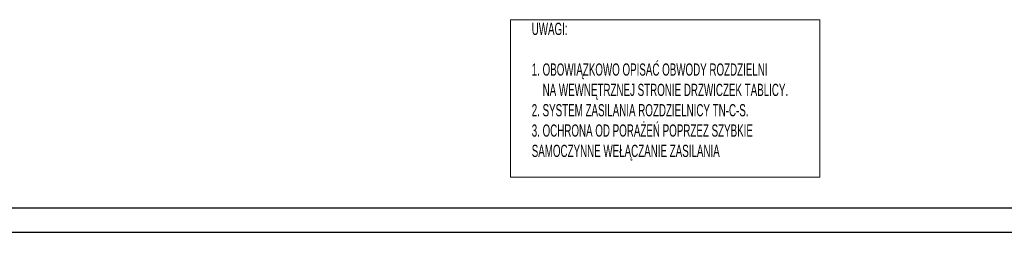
# Model space of a CAD drawing. Header units: millimetres. Extents: x 304 to 148940, y -18 to 215742.
# Tile 18 of 33: x 67540 to 87766, y 111282 to 115814. Entities that reach past the tile are written whole.
import ezdxf

# ---------------------------------------------------------------- set-up
doc = ezdxf.new("R2010")
doc.units = ezdxf.units.MM
doc.layers.add('CP_LINENORM', color=251, linetype='Continuous', lineweight=25)
doc.layers.add('E-osprzęt', color=1, linetype='Continuous', lineweight=9)
doc.styles.add('ROMANS', font='ARIALN.TTF', dxfattribs={"width": 0.7})

msp = doc.modelspace()

# ---------------------------------------------------------------- linework, layer by layer
at = {"layer": 'CP_LINENORM'}
msp.add_line((58620, 111946, 108468), (106487, 111946, 108468), dxfattribs=at)
at = {"layer": 'CP_LINENORM', "linetype": 'Continuous'}
msp.add_line((57120, 111446, 108468), (106987, 111446, 108468), dxfattribs=at)
at = {"layer": 'E-osprzęt', "color": 102, "elevation": 62149}
msp.add_lwpolyline([(77621, 115814), (83975, 115814), (83975, 112579), (77621, 112579)], close=True, dxfattribs=at)

# ---------------------------------------------------------------- texts
at = {"layer": 'E-osprzęt', "color": 7, "lineweight": 35, "insert": (78058, 115750, 62149), "char_height": 250.56, "width": 5335.81, "attachment_point": 1, "style": 'ROMANS'}
msp.add_mtext('UWAGI:\\P\\P1. OBOWIĄZKOWO OPISAĆ OBWODY ROZDZIELNI \\P    NA WEWNĘTRZNEJ STRONIE DRZWICZEK TABLICY.\\P2. SYSTEM ZASILANIA ROZDZIELNICY TN-C-S.\\fArial Narrow|b0|i0|c238;\\P3. OCHRONA OD PORAŻEŃ POPRZEZ SZYBKIE SAMOCZYNNE WEŁĄCZANIE ZASILANIA', dxfattribs=at)

doc.saveas('drawing.dxf')
